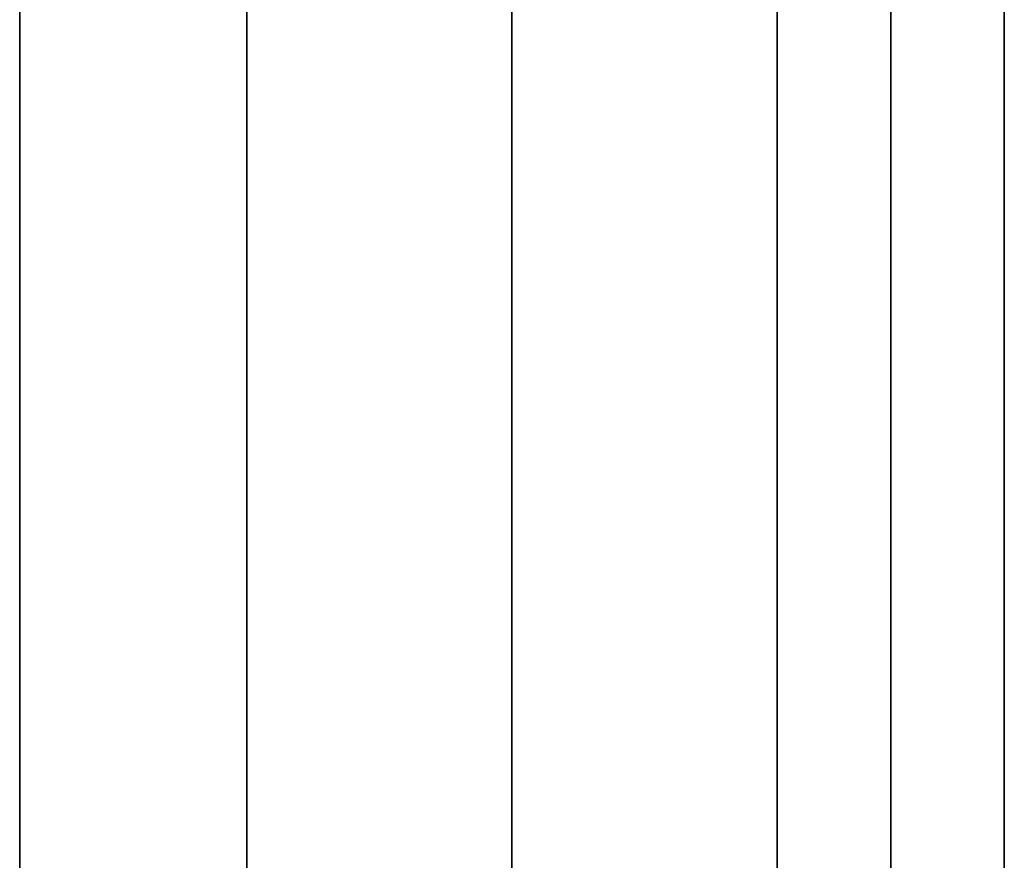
# Model space of a CAD drawing. Header units: millimetres. Extents: x -250 to 250, y -226 to 214.
# Tile 161 of 240: x -250 to -198, y -93 to -48. Entities that reach past the tile are written whole.
import ezdxf

# ---------------------------------------------------------------- set-up
doc = ezdxf.new("R2010")
doc.units = ezdxf.units.MM
doc.layers.add('Livello 01', color=7, linetype='Continuous')

# ---------------------------------------------------------------- blocks, each defined once
blk = doc.blocks.new('MCP141A13_03')
at = {"layer": 'Livello 01', "color": 253, "true_color": 0x999999}
for points in [[(-238, 6, 428), (-238, 6, 5)], [(-250, -6, 5), (-250, -6, 428)]]:
    blk.add_open_spline(points, degree=1, dxfattribs=at)
blk = doc.blocks.new('MCP141A14_03')
at = {"layer": 'Livello 01', "color": 253, "true_color": 0x999999}
for points in [[(-250, 6, 428), (-250, 6, 5)], [(-238, -6, 5), (-238, -6, 428)]]:
    blk.add_open_spline(points, degree=1, dxfattribs=at)
blk = doc.blocks.new('MCP141A10_01')
at = {"layer": 'Livello 01', "color": 253, "true_color": 0x999999}
for p, q in [((-185.5, 14, 6), (185.5, 14, 6)), ((185.5, 0, 12), (-185.5, 0, 12)), ((185.5, 0), (-185.5, 0)), ((185.5, -14, 6), (-185.5, -14, 6))]:
    blk.add_line(p, q, dxfattribs=at)
for points in [[(-185.5, 14), (185.5, 14)], [(185.5, 14, 12), (-185.5, 14, 12)], [(185.5, -14), (-185.5, -14)], [(-185.5, -14, 12), (185.5, -14, 12)]]:
    blk.add_open_spline(points, degree=1, dxfattribs=at)
blk = doc.blocks.new('MCP141A09_01')
at = {"layer": 'Livello 01', "color": 253, "true_color": 0x999999}
for p, q in [((-185.5, 55, 6), (185.5, 55, 6)), ((185.5, 0, 12), (-185.5, 0, 12)), ((185.5, 0), (-185.5, 0)), ((185.5, -55, 6), (-185.5, -55, 6))]:
    blk.add_line(p, q, dxfattribs=at)
for points in [[(-185.5, 55), (185.5, 55)], [(185.5, 55, 12), (-185.5, 55, 12)], [(185.5, -55), (-185.5, -55)], [(-185.5, -55, 12), (185.5, -55, 12)]]:
    blk.add_open_spline(points, degree=1, dxfattribs=at)

msp = doc.modelspace()

# ---------------------------------------------------------------- block references
at = {"layer": 'Livello 01', "extrusion": (0, -1, -2.22045e-16)}
for name, p in [('MCP141A13_03', (0, 337.97, -214.03)), ('MCP141A14_03', (0, -0.03, -214.03))]:
    msp.add_blockref(name, p, dxfattribs=at)
at = {"layer": 'Livello 01', "extrusion": (3.26536e-16, 4.35382e-18, -1), "rotation": 270}
msp.add_blockref('MCP141A10_01', (224, -28.47, -241.97), dxfattribs=at)
at = {"layer": 'Livello 01', "rotation": 89.99999999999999}
msp.add_blockref('MCP141A10_01', (-224, -28.47, 131.97), dxfattribs=at)
at = {"layer": 'Livello 01', "extrusion": (1, -2.32018e-32, 3.26536e-16), "rotation": 360}
msp.add_blockref('MCP141A09_01', (-28.47, 186.97, -210), dxfattribs=at)

doc.saveas('drawing.dxf')
